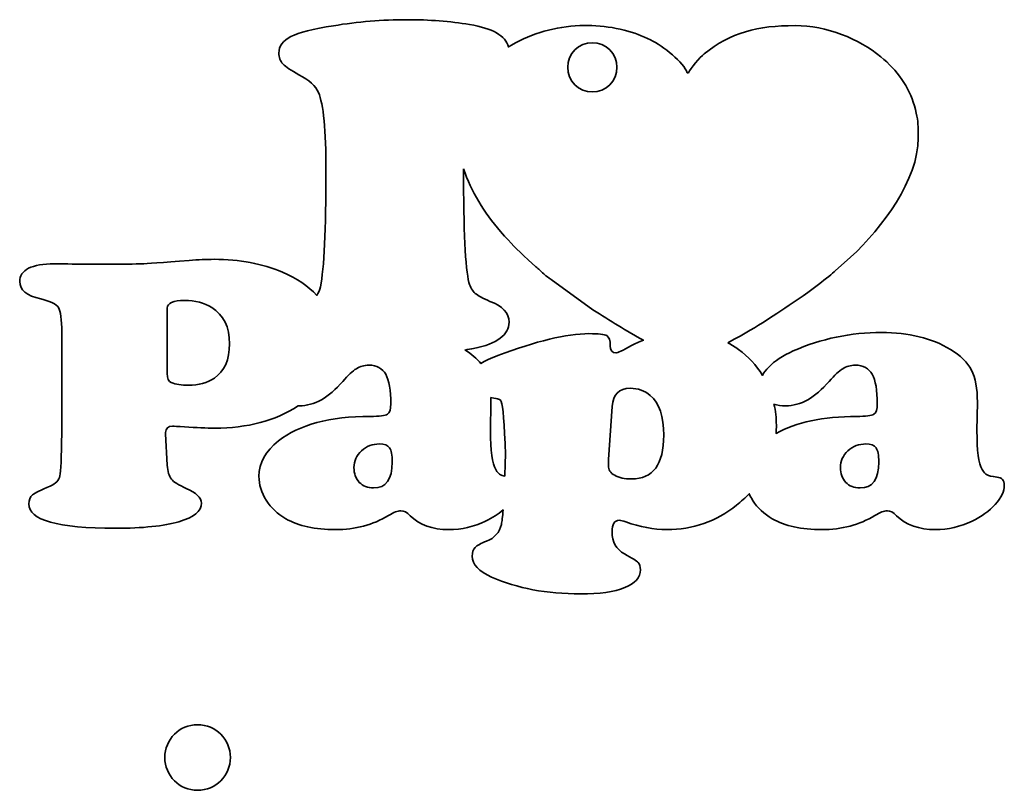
# Model space of a CAD drawing. Header units: millimetres. Extents: x -1459 to 125, y -3469 to 122.
# Tile 92 of 199: x -481 to -421, y -2778 to -2731. Entities that reach past the tile are written whole.
import ezdxf

# ---------------------------------------------------------------- set-up
doc = ezdxf.new("R2010")
doc.units = ezdxf.units.MM
doc.header["$MEASUREMENT"] = 0
doc.layers.add('Layer 1', color=7, linetype='Continuous')

msp = doc.modelspace()

# ---------------------------------------------------------------- linework, layer by layer
at = {"layer": 'Layer 1', "color": 250, "lineweight": 35}
for points, knots in [([(-446.388, -2731.1688), (-447.8598, -2731.227), (-449.283, -2731.6284), (-450.5394, -2732.3595), (-450.6033, -2732.3966), (-450.6663, -2732.4346), (-450.7285, -2732.4732), (-450.9033, -2731.789), (-451.6904, -2731.3335), (-453.0981, -2731.1025), (-454.2888, -2730.9085), (-455.559, -2730.8091), (-456.9074, -2730.8091), (-458.4187, -2730.8091), (-459.9125, -2730.9332), (-461.3878, -2731.1773), (-462.6275, -2731.3714), (-463.4921, -2731.5904), (-463.9819, -2731.8394), (-464.4717, -2732.0881), (-464.7193, -2732.4218), (-464.7193, -2732.8398), (-464.7193, -2733.1086), (-464.6349, -2733.3326), (-464.4717, -2733.5068), (-464.3085, -2733.686), (-463.9819, -2733.9051), (-463.4981, -2734.1636), (-462.8691, -2734.4875), (-462.4762, -2734.8458), (-462.3069, -2735.2441), (-462.0043, -2735.9457), (-461.8471, -2737.5387), (-461.8471, -2740.0272), (-461.8471, -2743.6262), (-461.9624, -2745.9755), (-462.186, -2747.0856), (-462.2273, -2747.2759), (-462.3014, -2747.452), (-462.4092, -2747.613), (-462.9238, -2747.0502), (-463.6224, -2746.5795), (-464.5063, -2746.2005), (-465.7227, -2745.6761), (-467.1094, -2745.4158), (-468.6663, -2745.4158), (-469.1234, -2745.4158), (-469.6295, -2745.4396), (-470.1791, -2745.4836), (-471.843, -2745.6119), (-472.8063, -2745.68), (-473.0786, -2745.6919), (-473.3513, -2745.7042), (-474.2756, -2745.7121), (-475.8519, -2745.72)], [0, 0, 0, 0, 0.0555556, 0.0555556, 0.0555556, 0.1111111, 0.1111111, 0.1111111, 0.1666667, 0.1666667, 0.1666667, 0.2222222, 0.2222222, 0.2222222, 0.2777778, 0.2777778, 0.2777778, 0.3333333, 0.3333333, 0.3333333, 0.3888889, 0.3888889, 0.3888889, 0.4444444, 0.4444444, 0.4444444, 0.5, 0.5, 0.5, 0.5555556, 0.5555556, 0.5555556, 0.6111111, 0.6111111, 0.6111111, 0.6666667, 0.6666667, 0.6666667, 0.7222222, 0.7222222, 0.7222222, 0.7777778, 0.7777778, 0.7777778, 0.8333333, 0.8333333, 0.8333333, 0.8888889, 0.8888889, 0.8888889, 0.9444444, 0.9444444, 0.9444444, 1, 1, 1, 1]), ([(-439.8399, -2734.0565), (-440.0191, -2733.4232), (-441.3224, -2732.4025), (-442.0736, -2732.0329), (-442.5367, -2731.8052), (-443.0955, -2731.5875), (-443.6825, -2731.4443), (-444.3332, -2731.2856), (-444.9883, -2731.1942), (-445.638, -2731.1688)], [0, 0, 0, 0, 0.3333333, 0.3333333, 0.3333333, 0.6666667, 0.6666667, 0.6666667, 1, 1, 1, 1]), ([(-425.7645, -2737.5088), (-425.7688, -2737.0219), (-425.8003, -2736.7369), (-425.9948, -2736.0509), (-426.3121, -2734.9312), (-427.0529, -2733.8802), (-428.0337, -2733.0728), (-429.3668, -2731.9754), (-431.338, -2731.1688), (-433.2625, -2731.1688), (-435.5487, -2731.1688), (-437.1928, -2731.5855), (-438.7987, -2732.8922), (-439.047, -2733.0943), (-439.6695, -2733.764), (-439.7522, -2734.0565)], [0, 0, 0, 0, 0.2, 0.2, 0.2, 0.4, 0.4, 0.4, 0.6, 0.6, 0.6, 0.8, 0.8, 0.8, 1, 1, 1, 1]), ([(-445.6176, -2732.2127), (-444.7892, -2732.2127), (-444.1176, -2732.8843), (-444.1176, -2733.7127), (-444.1176, -2734.5411), (-444.7892, -2735.2127), (-445.6176, -2735.2127), (-446.446, -2735.2127), (-447.1176, -2734.5411), (-447.1176, -2733.7127), (-447.1176, -2732.8843), (-446.446, -2732.2127), (-445.6176, -2732.2127)], [0, 0, 0, 0, 0.25, 0.25, 0.25, 0.5, 0.5, 0.5, 0.75, 0.75, 0.75, 1, 1, 1, 1]), ([(-453.4665, -2739.8979), (-453.0014, -2741.2761), (-452.2135, -2742.5737), (-451.2153, -2743.7096), (-450.4624, -2744.5662), (-450.3394, -2744.6952), (-449.52, -2745.4543)], [0, 0, 0, 0, 0.5, 0.5, 0.5, 1, 1, 1, 1]), ([(-445.5845, -2748.4955), (-444.5234, -2749.1629), (-443.543, -2749.7676), (-442.5091, -2750.3505), (-442.7787, -2750.4479), (-443.0187, -2750.5547), (-443.2291, -2750.6701), (-443.7691, -2750.9706), (-444.09, -2751.1188), (-444.1828, -2751.1188), (-444.4113, -2751.1188), (-444.5231, -2750.9706), (-444.5231, -2750.6823), (-444.5231, -2750.354), (-444.5961, -2750.1496), (-444.7371, -2750.0655), (-444.8834, -2749.9852), (-445.2433, -2749.9452), (-445.8221, -2749.9452), (-447.1891, -2749.9614), (-449.0381, -2750.4019), (-451.3684, -2751.2709), (-451.8038, -2751.434), (-452.1514, -2751.6016), (-452.4098, -2751.7733), (-452.6469, -2751.4729), (-452.9683, -2751.1965), (-453.3725, -2750.9442), (-453.1942, -2750.9142), (-453.02, -2750.8823), (-452.8499, -2750.8486), (-451.411, -2750.5551), (-450.6912, -2750.0225), (-450.6912, -2749.2458), (-450.6912, -2748.6884), (-451.0782, -2748.2651), (-451.8584, -2747.9766), (-452.2818, -2747.8024), (-452.5839, -2747.6381), (-452.7531, -2747.4888), (-452.9223, -2747.3346), (-453.0496, -2747.1205), (-453.1341, -2746.8369), (-453.3577, -2745.9509), (-453.4665, -2743.6509), (-453.4665, -2739.9376)], [0, 0, 0, 0, 0.0666667, 0.0666667, 0.0666667, 0.1333333, 0.1333333, 0.1333333, 0.2, 0.2, 0.2, 0.2666667, 0.2666667, 0.2666667, 0.3333333, 0.3333333, 0.3333333, 0.4, 0.4, 0.4, 0.4666667, 0.4666667, 0.4666667, 0.5333333, 0.5333333, 0.5333333, 0.6, 0.6, 0.6, 0.6666667, 0.6666667, 0.6666667, 0.7333333, 0.7333333, 0.7333333, 0.8, 0.8, 0.8, 0.8666667, 0.8666667, 0.8666667, 0.9333333, 0.9333333, 0.9333333, 1, 1, 1, 1]), ([(-476.708, -2745.72), (-477.6081, -2745.6959), (-478.1725, -2745.684), (-478.4011, -2745.684), (-479.0872, -2745.684), (-479.6079, -2745.7802), (-479.9725, -2745.9644), (-480.3325, -2746.1526), (-480.5125, -2746.425), (-480.5125, -2746.7772), (-480.5125, -2747.2779), (-480.0843, -2747.6304), (-479.2282, -2747.8308), (-478.6395, -2747.9627), (-478.2795, -2748.139), (-478.1481, -2748.3553), (-478.0119, -2748.5676), (-477.9489, -2749.0762), (-477.9489, -2749.8731)], [0, 0, 0, 0, 0.1666667, 0.1666667, 0.1666667, 0.3333333, 0.3333333, 0.3333333, 0.5, 0.5, 0.5, 0.6666667, 0.6666667, 0.6666667, 0.8333333, 0.8333333, 0.8333333, 1, 1, 1, 1]), ([(-449.0591, -2745.869), (-448.9723, -2745.9405), (-448.8976, -2745.9938), (-448.8184, -2746.068), (-448.5453, -2746.3231), (-448.5138, -2746.3908), (-448.1208, -2746.6489)], [0, 0, 0, 0, 0.5, 0.5, 0.5, 1, 1, 1, 1]), ([(-437.3581, -2750.502), (-435.1748, -2749.3038), (-434.7905, -2748.9868), (-433.0059, -2747.8039), (-432.4721, -2747.4502), (-431.1223, -2746.4259), (-430.8136, -2746.1074)], [0, 0, 0, 0, 0.5, 0.5, 0.5, 1, 1, 1, 1]), ([(-471.5172, -2752.3724), (-471.5172, -2752.6766), (-471.4392, -2752.8608), (-471.2737, -2752.925), (-471.0014, -2753.0331), (-470.6559, -2753.0893), (-470.2373, -2753.0893), (-469.6098, -2753.0893), (-469.0797, -2752.9451), (-468.6515, -2752.6525), (-468.0337, -2752.2401), (-467.7272, -2751.5434), (-467.7272, -2750.5662), (-467.7272, -2749.5487), (-468.0871, -2748.8119), (-468.8122, -2748.3592), (-469.2644, -2748.0709), (-469.8192, -2747.9268), (-470.4614, -2747.9268), (-471.1668, -2747.9268), (-471.5172, -2748.0789), (-471.5172, -2748.3834)], [0, 0, 0, 0, 0.1428571, 0.1428571, 0.1428571, 0.2857143, 0.2857143, 0.2857143, 0.4285714, 0.4285714, 0.4285714, 0.5714286, 0.5714286, 0.5714286, 0.7142857, 0.7142857, 0.7142857, 0.8571429, 0.8571429, 0.8571429, 1, 1, 1, 1]), ([(-422.1521, -2754.1226), (-422.1521, -2753.2936), (-422.2739, -2752.6408), (-422.5121, -2752.1682), (-422.7554, -2751.6956), (-423.1837, -2751.2751), (-423.7918, -2750.9067), (-424.9399, -2750.2178), (-426.341, -2749.8733), (-427.9953, -2749.8733), (-429.868, -2749.8733), (-431.6632, -2750.2498), (-433.3809, -2750.9989), (-434.0083, -2751.2829), (-434.5044, -2751.6116), (-434.8696, -2751.984), (-435.0348, -2752.1522), (-435.1621, -2752.3204), (-435.2523, -2752.4889), (-435.6296, -2751.8682), (-436.1187, -2751.3408), (-436.7147, -2750.9067), (-436.9231, -2750.7554), (-437.1378, -2750.6208), (-437.3589, -2750.5027)], [0, 0, 0, 0, 0.125, 0.125, 0.125, 0.25, 0.25, 0.25, 0.375, 0.375, 0.375, 0.5, 0.5, 0.5, 0.625, 0.625, 0.625, 0.75, 0.75, 0.75, 0.875, 0.875, 0.875, 1, 1, 1, 1]), ([(-463.5337, -2754.3422), (-463.5161, -2754.3426), (-463.4981, -2754.3427), (-463.4801, -2754.3427), (-462.5607, -2754.3427), (-461.6753, -2753.8464), (-460.8289, -2752.853), (-460.4979, -2752.4767), (-460.2207, -2752.2201), (-459.9969, -2752.0802), (-459.7729, -2751.94), (-459.5201, -2751.8679), (-459.2329, -2751.8679), (-458.7561, -2751.8679), (-458.4155, -2752.056), (-458.2066, -2752.4244), (-457.9973, -2752.7968), (-457.8952, -2753.3976), (-457.8952, -2754.2267), (-457.8952, -2754.555), (-457.9631, -2754.7634), (-458.1042, -2754.8556), (-458.2503, -2754.9436), (-458.5958, -2754.9876), (-459.1453, -2754.9876), (-461.6266, -2754.9955), (-463.4898, -2755.4922), (-464.7355, -2756.4776), (-465.5332, -2757.1063), (-465.9322, -2757.8232), (-465.9322, -2758.6403), (-465.9322, -2759.1489), (-465.7863, -2759.6333), (-465.4895, -2760.0979), (-465.1974, -2760.5626), (-464.7938, -2760.9432), (-464.2928, -2761.2315), (-463.524, -2761.668), (-462.5168, -2761.8883), (-461.2715, -2761.8883), (-460.0649, -2761.8883), (-458.9847, -2761.6039), (-458.0363, -2761.0311), (-457.7201, -2760.835), (-457.4719, -2760.7388), (-457.2823, -2760.7388), (-457.1071, -2760.7388), (-456.922, -2760.839), (-456.7227, -2761.043), (-456.1438, -2761.6078), (-455.3556, -2761.8883), (-454.3582, -2761.8883), (-453.5798, -2761.8883), (-452.8354, -2761.716), (-452.1203, -2761.3715), (-451.7115, -2761.1793), (-451.3561, -2760.9531), (-451.0541, -2760.6931), (-451.0861, -2761.1033), (-451.1211, -2761.3963), (-451.1591, -2761.5718), (-451.2712, -2762.0645), (-451.5725, -2762.4048), (-452.0642, -2762.593), (-452.4097, -2762.7252), (-452.6382, -2762.8535), (-452.7547, -2762.9736), (-452.8764, -2763.0937), (-452.9351, -2763.2738), (-452.9351, -2763.5063), (-452.9351, -2764.0149), (-452.541, -2764.4435), (-451.7529, -2764.7877), (-450.2006, -2765.4686), (-448.3959, -2765.8092), (-446.3379, -2765.8092), (-445.175, -2765.8092), (-444.28, -2765.6809), (-443.6425, -2765.4246), (-443.0053, -2765.1723), (-442.6889, -2764.8119), (-442.6889, -2764.3393), (-442.6889, -2764.131), (-442.7326, -2763.9788), (-442.8202, -2763.8906), (-442.913, -2763.7987), (-443.1901, -2763.6264), (-443.6573, -2763.3661), (-444.1583, -2763.0937), (-444.4113, -2762.6492), (-444.4113, -2762.0285), (-444.4113, -2761.5599), (-444.2703, -2761.3235), (-443.9831, -2761.3235), (-443.8811, -2761.3235), (-443.7397, -2761.3555), (-443.5697, -2761.4197), (-442.7133, -2761.7319), (-441.8862, -2761.8883), (-441.0788, -2761.8883), (-439.4876, -2761.8883), (-438.0721, -2761.3916), (-436.8264, -2760.3983), (-436.5468, -2760.1778), (-436.2914, -2759.9467), (-436.0603, -2759.7051), (-436.0009, -2759.8377), (-435.9299, -2759.9686), (-435.8473, -2760.0979), (-435.5553, -2760.5626), (-435.1516, -2760.9432), (-434.6507, -2761.2315), (-433.8817, -2761.668), (-432.8747, -2761.8883), (-431.6294, -2761.8883), (-430.4227, -2761.8883), (-429.3426, -2761.604), (-428.3941, -2761.0311), (-428.078, -2760.835), (-427.8297, -2760.7388), (-427.6402, -2760.7388), (-427.4651, -2760.7388), (-427.2799, -2760.8391), (-427.0806, -2761.043), (-426.5017, -2761.6079), (-425.7136, -2761.8883), (-424.7162, -2761.8883), (-423.9377, -2761.8883), (-423.1933, -2761.7161), (-422.4783, -2761.3716), (-421.899, -2761.0994), (-421.4274, -2760.7588), (-421.0623, -2760.3503), (-420.6927, -2759.9459), (-420.5127, -2759.5534), (-420.5127, -2759.1771), (-420.5127, -2758.8887), (-420.6635, -2758.7244), (-420.9651, -2758.6844), (-421.2716, -2758.6444), (-421.4712, -2758.6043), (-421.5636, -2758.5561), (-421.6608, -2758.5081), (-421.7628, -2758.4), (-421.8652, -2758.2277), (-422.0742, -2757.8673), (-422.1814, -2757.0823), (-422.1814, -2755.8689)], [0, 0, 0, 0, 0.0204082, 0.0204082, 0.0204082, 0.0408163, 0.0408163, 0.0408163, 0.0612245, 0.0612245, 0.0612245, 0.0816327, 0.0816327, 0.0816327, 0.1020408, 0.1020408, 0.1020408, 0.122449, 0.122449, 0.122449, 0.1428571, 0.1428571, 0.1428571, 0.1632653, 0.1632653, 0.1632653, 0.1836735, 0.1836735, 0.1836735, 0.2040816, 0.2040816, 0.2040816, 0.2244898, 0.2244898, 0.2244898, 0.244898, 0.244898, 0.244898, 0.2653061, 0.2653061, 0.2653061, 0.2857143, 0.2857143, 0.2857143, 0.3061224, 0.3061224, 0.3061224, 0.3265306, 0.3265306, 0.3265306, 0.3469388, 0.3469388, 0.3469388, 0.3673469, 0.3673469, 0.3673469, 0.3877551, 0.3877551, 0.3877551, 0.4081633, 0.4081633, 0.4081633, 0.4285714, 0.4285714, 0.4285714, 0.4489796, 0.4489796, 0.4489796, 0.4693878, 0.4693878, 0.4693878, 0.4897959, 0.4897959, 0.4897959, 0.5102041, 0.5102041, 0.5102041, 0.5306122, 0.5306122, 0.5306122, 0.5510204, 0.5510204, 0.5510204, 0.5714286, 0.5714286, 0.5714286, 0.5918367, 0.5918367, 0.5918367, 0.6122449, 0.6122449, 0.6122449, 0.6326531, 0.6326531, 0.6326531, 0.6530612, 0.6530612, 0.6530612, 0.6734694, 0.6734694, 0.6734694, 0.6938776, 0.6938776, 0.6938776, 0.7142857, 0.7142857, 0.7142857, 0.7346939, 0.7346939, 0.7346939, 0.755102, 0.755102, 0.755102, 0.7755102, 0.7755102, 0.7755102, 0.7959184, 0.7959184, 0.7959184, 0.8163265, 0.8163265, 0.8163265, 0.8367347, 0.8367347, 0.8367347, 0.8571429, 0.8571429, 0.8571429, 0.877551, 0.877551, 0.877551, 0.8979592, 0.8979592, 0.8979592, 0.9183673, 0.9183673, 0.9183673, 0.9387755, 0.9387755, 0.9387755, 0.9591837, 0.9591837, 0.9591837, 0.9795918, 0.9795918, 0.9795918, 1, 1, 1, 1]), ([(-434.5474, -2754.2341), (-434.4516, -2754.656), (-434.4037, -2755.0875), (-434.4037, -2755.5281), (-434.4037, -2755.6971), (-434.4098, -2755.8634), (-434.4217, -2756.0272), (-433.2118, -2755.3407), (-431.5726, -2754.9942), (-429.5032, -2754.9875), (-428.9536, -2754.9875), (-428.6082, -2754.9435), (-428.462, -2754.8555), (-428.321, -2754.7633), (-428.2531, -2754.5549), (-428.2531, -2754.2266), (-428.2531, -2753.3975), (-428.3551, -2752.7967), (-428.5644, -2752.4243), (-428.7733, -2752.0559), (-429.114, -2751.8678), (-429.5908, -2751.8678), (-429.878, -2751.8678), (-430.1308, -2751.9399), (-430.3548, -2752.0801), (-430.5785, -2752.22), (-430.8557, -2752.4766), (-431.1868, -2752.8529), (-432.0332, -2753.8463), (-432.9185, -2754.3426), (-433.838, -2754.3426), (-434.1026, -2754.3426), (-434.3391, -2754.3067), (-434.5474, -2754.2341)], [0, 0, 0, 0, 0.0909091, 0.0909091, 0.0909091, 0.1818182, 0.1818182, 0.1818182, 0.2727273, 0.2727273, 0.2727273, 0.3636364, 0.3636364, 0.3636364, 0.4545455, 0.4545455, 0.4545455, 0.5454545, 0.5454545, 0.5454545, 0.6363636, 0.6363636, 0.6363636, 0.7272727, 0.7272727, 0.7272727, 0.8181818, 0.8181818, 0.8181818, 0.9090909, 0.9090909, 0.9090909, 1, 1, 1, 1]), ([(-444.6255, -2757.6068), (-444.6351, -2757.7391), (-444.6399, -2757.8671), (-444.6399, -2757.9914), (-444.6399, -2758.2355), (-444.5134, -2758.4319), (-444.2555, -2758.58), (-443.9976, -2758.7282), (-443.6573, -2758.8042), (-443.2291, -2758.8042), (-441.9156, -2758.8042), (-441.2635, -2757.9153), (-441.2635, -2756.1409), (-441.2635, -2754.9875), (-441.536, -2754.1786), (-442.0859, -2753.71), (-442.4314, -2753.4217), (-442.8399, -2753.2775), (-443.3118, -2753.2775), (-443.988, -2753.2775), (-444.3528, -2753.6419), (-444.4113, -2754.3787)], [0, 0, 0, 0, 0.1428571, 0.1428571, 0.1428571, 0.2857143, 0.2857143, 0.2857143, 0.4285714, 0.4285714, 0.4285714, 0.5714286, 0.5714286, 0.5714286, 0.7142857, 0.7142857, 0.7142857, 0.8571429, 0.8571429, 0.8571429, 1, 1, 1, 1]), ([(-451.8235, -2755.8688), (-451.8235, -2757.0821), (-451.7163, -2757.8671), (-451.5073, -2758.2275), (-451.405, -2758.3998), (-451.3029, -2758.5079), (-451.2056, -2758.5559), (-451.1539, -2758.5829), (-451.0685, -2758.6074), (-450.9496, -2758.6307), (-450.9357, -2758.2324), (-450.9228, -2757.7964), (-450.9109, -2757.3225), (-450.9792, -2755.4002), (-451.0619, -2754.3188), (-451.1688, -2754.0864), (-451.2078, -2754.0064), (-451.2613, -2753.9584), (-451.3295, -2753.9342), (-451.3867, -2753.9153), (-451.5425, -2753.8842), (-451.7992, -2753.8408)], [0, 0, 0, 0, 0.1428571, 0.1428571, 0.1428571, 0.2857143, 0.2857143, 0.2857143, 0.4285714, 0.4285714, 0.4285714, 0.5714286, 0.5714286, 0.5714286, 0.7142857, 0.7142857, 0.7142857, 0.8571429, 0.8571429, 0.8571429, 1, 1, 1, 1]), ([(-471.6192, -2755.977), (-471.6192, -2755.7164), (-471.4782, -2755.5884), (-471.2058, -2755.5884), (-471.1083, -2755.5884), (-470.8652, -2755.6003), (-470.4759, -2755.6245), (-469.746, -2755.6764), (-469.1283, -2755.7045), (-468.6273, -2755.7045), (-466.6373, -2755.7045), (-464.9494, -2755.2561), (-463.553, -2754.3549)], [0, 0, 0, 0, 0.25, 0.25, 0.25, 0.5, 0.5, 0.5, 0.75, 0.75, 0.75, 1, 1, 1, 1]), ([(-477.9489, -2756.0451), (-477.9633, -2757.4907), (-478.0022, -2758.348), (-478.0605, -2758.616), (-478.1192, -2758.8803), (-478.3184, -2759.0886), (-478.659, -2759.2369), (-479.2185, -2759.4732), (-479.5737, -2759.6535), (-479.7292, -2759.7775), (-479.8802, -2759.9018), (-479.9581, -2760.082), (-479.9581, -2760.3142), (-479.9581, -2761.3114), (-478.1967, -2761.8082), (-474.6842, -2761.8082), (-473.0107, -2761.8082), (-471.7164, -2761.672), (-470.8065, -2761.4075), (-469.8923, -2761.1432), (-469.4395, -2760.7629), (-469.4395, -2760.2702), (-469.4395, -2759.9497), (-469.746, -2759.6495), (-470.3639, -2759.3771), (-470.8213, -2759.1809), (-471.1231, -2758.9925), (-471.269, -2758.8083), (-471.4147, -2758.6241), (-471.4975, -2758.3437), (-471.5172, -2757.9714)], [0, 0, 0, 0, 0.1, 0.1, 0.1, 0.2, 0.2, 0.2, 0.3, 0.3, 0.3, 0.4, 0.4, 0.4, 0.5, 0.5, 0.5, 0.6, 0.6, 0.6, 0.7, 0.7, 0.7, 0.8, 0.8, 0.8, 0.9, 0.9, 0.9, 1, 1, 1, 1]), ([(-471.5172, -2757.9714), (-471.5172, -2757.9714), (-471.6192, -2756.0451), (-471.6192, -2756.0451), (-471.6192, -2756.0451), (-471.6192, -2755.977), (-471.6192, -2755.977)], [0, 0, 0, 0, 0.5, 0.5, 0.5, 1, 1, 1, 1]), ([(-458.5907, -2756.6657), (-459.0092, -2756.6657), (-459.374, -2756.8059), (-459.6804, -2757.0903), (-459.9918, -2757.3704), (-460.1428, -2757.7071), (-460.1428, -2758.0996), (-460.1428, -2758.4759), (-460.0355, -2758.7762), (-459.8166, -2759.0087), (-459.5977, -2759.2369), (-459.3109, -2759.353), (-458.946, -2759.353), (-458.1869, -2759.353), (-457.8076, -2758.8245), (-457.8076, -2757.7712), (-457.8076, -2757.3383), (-457.8611, -2757.0499), (-457.9728, -2756.9019), (-458.08, -2756.7537), (-458.2893, -2756.6737), (-458.5907, -2756.6658)], [0, 0, 0, 0, 0.1428571, 0.1428571, 0.1428571, 0.2857143, 0.2857143, 0.2857143, 0.4285714, 0.4285714, 0.4285714, 0.5714286, 0.5714286, 0.5714286, 0.7142857, 0.7142857, 0.7142857, 0.8571429, 0.8571429, 0.8571429, 1, 1, 1, 1]), ([(-428.9484, -2756.6657), (-429.367, -2756.6657), (-429.7317, -2756.8059), (-430.0383, -2757.0903), (-430.3495, -2757.3704), (-430.5007, -2757.707), (-430.5007, -2758.0995), (-430.5007, -2758.4758), (-430.3934, -2758.7761), (-430.1745, -2759.0086), (-429.9555, -2759.2368), (-429.6687, -2759.3529), (-429.3039, -2759.3529), (-428.5448, -2759.3529), (-428.1656, -2758.8244), (-428.1656, -2757.7711), (-428.1656, -2757.3383), (-428.2191, -2757.0499), (-428.3307, -2756.9019), (-428.4379, -2756.7536), (-428.6472, -2756.6737), (-428.9484, -2756.6657)], [0, 0, 0, 0, 0.1428571, 0.1428571, 0.1428571, 0.2857143, 0.2857143, 0.2857143, 0.4285714, 0.4285714, 0.4285714, 0.5714286, 0.5714286, 0.5714286, 0.7142857, 0.7142857, 0.7142857, 0.8571429, 0.8571429, 0.8571429, 1, 1, 1, 1])]:
    msp.add_open_spline(points, degree=3, knots=knots, dxfattribs=at)
for points in [[(-445.638, -2731.1688), (-445.638, -2731.1688), (-446.388, -2731.1688), (-446.388, -2731.1688)], [(-439.7522, -2734.0565), (-439.7522, -2734.0565), (-439.8399, -2734.0565), (-439.8399, -2734.0565)], [(-425.7645, -2738.0271), (-425.7645, -2738.0271), (-425.7645, -2737.5088), (-425.7645, -2737.5088)], [(-429.8755, -2745.2912), (-427.9021, -2743.4491), (-425.7645, -2740.5707), (-425.7645, -2738.0271)], [(-453.4665, -2739.9376), (-453.4665, -2739.9376), (-453.4665, -2739.8979), (-453.4665, -2739.8979)], [(-449.52, -2745.4543), (-449.52, -2745.4543), (-449.0591, -2745.869), (-449.0591, -2745.869)], [(-430.8136, -2746.1074), (-430.8136, -2746.1074), (-429.8755, -2745.2912), (-429.8755, -2745.2912)], [(-475.8519, -2745.72), (-475.8519, -2745.72), (-476.708, -2745.72), (-476.708, -2745.72)], [(-448.1208, -2746.6489), (-448.1208, -2746.6489), (-445.5845, -2748.4955), (-445.5845, -2748.4955)], [(-471.5172, -2748.3834), (-471.5172, -2748.3834), (-471.5172, -2752.3724), (-471.5172, -2752.3724)], [(-477.9489, -2749.8731), (-477.9489, -2749.8731), (-477.9489, -2756.0451), (-477.9489, -2756.0451)], [(-437.3589, -2750.5025), (-437.3589, -2750.5025), (-437.3581, -2750.502), (-437.3581, -2750.502)], [(-437.3589, -2750.5027), (-437.3589, -2750.5027), (-437.3589, -2750.5025), (-437.3589, -2750.5025)], [(-451.7992, -2753.8408), (-451.7959, -2753.9324), (-451.7942, -2754.0262), (-451.7942, -2754.1224)], [(-463.553, -2754.3549), (-463.553, -2754.3549), (-463.5337, -2754.3422), (-463.5337, -2754.3422)], [(-451.7942, -2754.1224), (-451.7942, -2754.1224), (-451.8235, -2755.8688), (-451.8235, -2755.8688)], [(-444.4113, -2754.3787), (-444.4113, -2754.3787), (-444.6255, -2757.6068), (-444.6255, -2757.6068)], [(-422.1814, -2755.8689), (-422.1814, -2755.8689), (-422.1521, -2754.1226), (-422.1521, -2754.1226)], [(-458.5907, -2756.6658), (-458.5907, -2756.6658), (-458.5907, -2756.6657), (-458.5907, -2756.6657)]]:
    msp.add_open_spline(points, degree=3, dxfattribs=at)
at = {"layer": 'Layer 1', "color": 175, "lineweight": 35}
msp.add_open_spline([(-467.6712, -2775.7801), (-467.6712, -2776.8847), (-468.5667, -2777.7801), (-469.6711, -2777.7801), (-470.7757, -2777.7801), (-471.6711, -2776.8847), (-471.6711, -2775.7801), (-471.6711, -2774.6755), (-470.7757, -2773.7801), (-469.6711, -2773.7801), (-468.5667, -2773.7801), (-467.6712, -2774.6755), (-467.6712, -2775.7801)], degree=3, knots=[0, 0, 0, 0, 0.25, 0.25, 0.25, 0.5, 0.5, 0.5, 0.75, 0.75, 0.75, 1, 1, 1, 1], dxfattribs=at)

doc.saveas('drawing.dxf')
